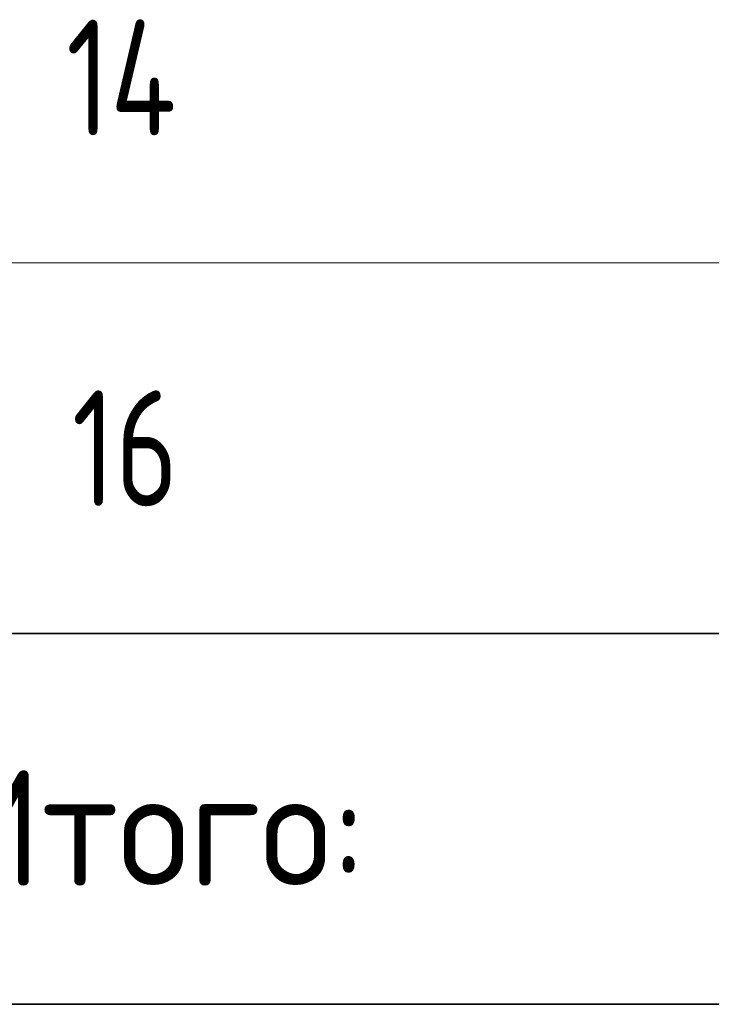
# Model space of a CAD drawing. Header units: metres. Extents: x -38 to 107, y -15 to 21.
# Tile 78 of 167: x 75.88 to 77.37, y -0.33 to 1.8. Entities that reach past the tile are written whole.
import ezdxf

# ---------------------------------------------------------------- set-up
doc = ezdxf.new("R2010")
doc.units = ezdxf.units.M
doc.layers.add('XR$4$Текст_ примечание', color=7, linetype='Continuous', lineweight=13)
doc.styles.add('ISOCPEUR', font='txt')

msp = doc.modelspace()

# ---------------------------------------------------------------- linework, layer by layer
at = {"layer": 'XR$4$Текст_ примечание', "color": 7, "linetype": 'Continuous', "lineweight": 13, "transparency": 33554687}
for p, q in [((86.4198, 1.2717), (67.9198, 1.2717)), ((86.4198, 0.4717), (67.9198, 0.4717))]:
    msp.add_line(p, q, dxfattribs=at)
at = {"layer": 'XR$4$Текст_ примечание', "color": 7, "linetype": 'Continuous', "lineweight": 35, "transparency": 33554687}
for p, q in [((67.9198, 0.4717), (86.4198, 0.4717)), ((67.9198, -0.3283), (86.4198, -0.3283))]:
    msp.add_line(p, q, dxfattribs=at)

# ---------------------------------------------------------------- texts
at = {"layer": 'XR$4$Текст_ примечание', "color": 7, "linetype": 'Continuous', "lineweight": 35, "transparency": 33554687, "char_height": 0.25, "attachment_point": 7, "style": 'ISOCPEUR'}
for s, insert, width in [('\\W0.76;14', (75.98, 1.5467), 0.420468), ('\\W0.75;16', (75.9925, 0.7467), 0.393567), ('\\W0.95;Итого:', (75.7194, -0.072), 1.143461)]:
    msp.add_mtext(s, dxfattribs=dict(at, insert=insert, width=width))

doc.saveas('drawing.dxf')
